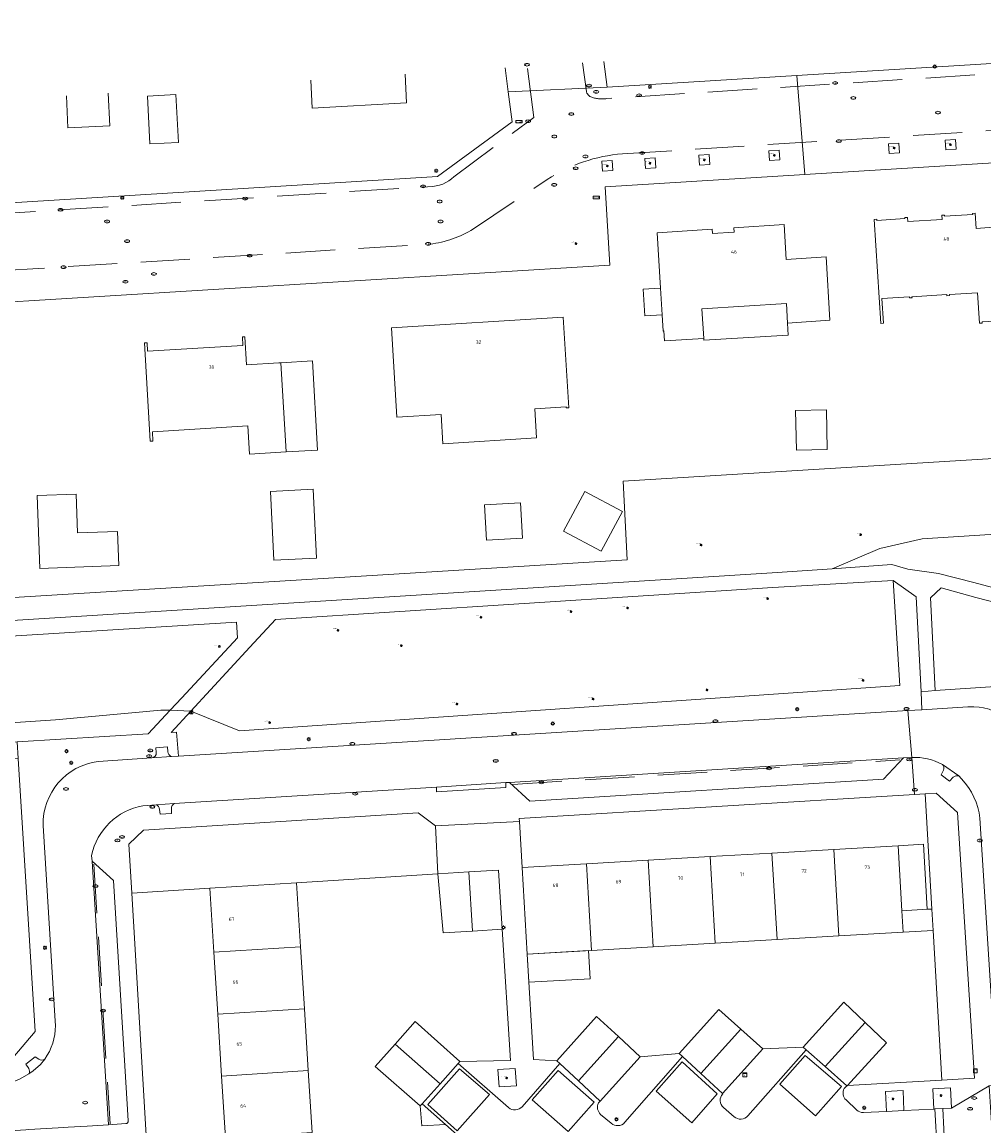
# Model space of a CAD drawing. Header units: metres. Extents: x 162098 to 162858, y 502351 to 503184.
# Tile 94 of 96: x 162604 to 162702, y 503069 to 503181. Entities that reach past the tile are written whole.
import ezdxf
from ezdxf.enums import TextEntityAlignment as Align

# ---------------------------------------------------------------- set-up
doc = ezdxf.new("R2010")
doc.units = ezdxf.units.M
doc.linetypes.add('RI-HWA-SO', pattern=[7.4, 5, -2.4])
for name, color, linetype, lineweight, true_color in [('B-PV-GR-BEPLANTING_CULTUUR_BOSPLANTSOEN-GV', 7, 'Continuous', 13, 0x99cc00), ('B-PV-GR-BEPLANTING_CULTUUR_HEESTERS-GV', 7, 'Continuous', 13, 0x99cc00), ('B-PV-GR-BEPLANTING_CULTUUR_VASTE PLANTENVAK-GV', 7, 'Continuous', 13, 0x99cc00), ('B-PV-GR-BOOM-S', 7, 'Continuous', 13, 0x4c9900), ('B-PV-RI-HWA_GOOT_MOLGOOT-G', 150, 'RI-HWA-SO', 18, 0x007fff)]:
    doc.layers.add(name, color=color, linetype=linetype, lineweight=lineweight, true_color=true_color)
for name, color, linetype, lineweight in [('B-PV-IE-MEUBILAIR-S', 252, 'Continuous', 13), ('B-PV-IE-MEUBILAIR_WEGMEUBILAIR-GV', 252, 'Continuous', 13), ('B-PV-OG-BEBOUWING-GV', 7, 'Continuous', 18), ('B-PV-OG-BEBOUWING-T18', 7, 'Continuous', 18), ('B-PV-OG-BEBOUWING_LUIFEL-GV', 7, 'Continuous', 18), ('B-PV-OG-BEBOUWING_OVERBOUWING-GV', 7, 'Continuous', 18), ('B-PV-OG-BEBOUWING_SCHUUR-GV', 7, 'Continuous', 18), ('B-PV-OG-TERREIN_BEGROEID-GV', 7, 'Continuous', 13), ('B-PV-OG-TERREIN_ERF-GV', 252, 'Continuous', 13), ('B-PV-VH-HALFVERHARDING_SCHELP-GV', 252, 'Continuous', 13), ('B-PV-VH-OPENVERHARDING_BETONELEMENT-GV', 252, 'Continuous', 13), ('B-PV-VH-OPENVERHARDING_BETONSTRAATSTEEN-GV', 252, 'Continuous', 13), ('B-PV-VH-OPENVERHARDING_TEGEL-GV', 252, 'Continuous', 13)]:
    doc.layers.add(name, color=color, linetype=linetype, lineweight=lineweight)
doc.styles.add('NLCS-ISO', font='NLCS-ISO.ttf')
doc.styles.add('NLCS-ISO-M200-T18', font='NLCS-ISO.ttf', dxfattribs={"height": 1.8})

# ---------------------------------------------------------------- blocks, each defined once
blk = doc.blocks.new('SIE-MEUBILAIR_BORD_STRAATNAAM-SO')
blk.add_lwpolyline([(-1.62, -0.62), (1.62, -0.62), (1.62, 0.62), (-1.62, 0.62)], close=True)
at = {"style": 'NLCS-ISO'}
blk.add_text('straat', height=0.75, dxfattribs=at).set_placement((0, 0.08), align=Align.MIDDLE_CENTER)
blk = doc.blocks.new('SIE-MEUBILAIR_BORD_INFORMATIE-SO')
h = blk.add_hatch(color=256)
h.dxf.hatch_style = 1
h.paths.add_polyline_path([(0.13, 0.2), (-0.33, 0.2), (-0.33, 0.08), (-0.13, 0.08), (-0.13, -0.65), (0.13, -0.65)])
h = blk.add_hatch(color=256)
h.dxf.hatch_style = 1
edge = h.paths.add_edge_path()
edge.add_arc((0, 0.5), 0.149, 0, 360)
for points in [[(-0.75, -0.75), (0.75, -0.75), (0.75, 0.75), (-0.75, 0.75)], [(0.13, 0.2), (-0.33, 0.2), (-0.33, 0.08), (-0.13, 0.08), (-0.13, -0.65), (0.13, -0.65)]]:
    blk.add_lwpolyline(points, close=True)
blk.add_circle((0, 0.5), 0.149)
blk = doc.blocks.new('SIE-MEUBILAIR_KAST_TELECOM-SO')
for points in [[(-1, 1), (1, 1), (1, 0.84), (-1, 0.84)], [(-1, 0.76), (1, 0.76), (1, -1), (-1, -1)]]:
    blk.add_lwpolyline(points, close=True)
at = {"style": 'NLCS-ISO'}
blk.add_text('tele', height=0.75, dxfattribs=at).set_placement((0, 0), align=Align.MIDDLE_CENTER)
blk = doc.blocks.new('SIE-MEUBILAIR_KAST_ELEKTRA-SO')
for points in [[(-1, 1), (1, 1), (1, 0.84), (-1, 0.84)], [(-1, 0.76), (1, 0.76), (1, -1), (-1, -1)]]:
    blk.add_lwpolyline(points, close=True)
at = {"style": 'NLCS-ISO'}
blk.add_text('et', height=0.75, dxfattribs=at).set_placement((0, 0), align=Align.MIDDLE_CENTER)
blk = doc.blocks.new('SIE-MEUBILAIR_PAAL_LICHTMAST-SO')
for points in [[(-0.62, 0), (-1, 0)], [(-0.71, 0.71), (-0.44, 0.44)], [(0, 1), (0, 0.62)], [(0.44, 0.44), (0.71, 0.71)], [(1, 0), (0.62, 0)], [(-0.71, -0.71), (-0.44, -0.44)], [(0, -0.62), (0, -1)], [(0.44, -0.44), (0.71, -0.71)]]:
    blk.add_lwpolyline(points)
blk.add_circle((0, 0), 0.5)
blk = doc.blocks.new('SIE-MEUBILAIR_PUT_RIOOLPUT-SO')
blk.add_ellipse((0, 0), major_axis=(1.25, 0), ratio=0.54)
at = {"style": 'NLCS-ISO'}
blk.add_text('ri', height=0.75, dxfattribs=at).set_placement((-0.04, 0.07), align=Align.MIDDLE_CENTER)
blk = doc.blocks.new('SIE-MEUBILAIR_PUT_WATERLEIDINGPUT-SO')
blk.add_ellipse((0, 0), major_axis=(1.25, 0), ratio=0.54)
at = {"style": 'NLCS-ISO'}
blk.add_text('wl', height=0.75, dxfattribs=at).set_placement((-0.14, 0), align=Align.MIDDLE_CENTER)
blk = doc.blocks.new('SIE-MEUBILAIR_PUT_KOLK-SO')
blk.add_ellipse((0, 0), major_axis=(1.25, 0), ratio=0.54)
at = {"style": 'NLCS-ISO'}
blk.add_text('klk', height=0.75, dxfattribs=at).set_placement((0.03, 0), align=Align.MIDDLE_CENTER)
blk = doc.blocks.new('SIE-MEUBILAIR_PUT_BRANDKRAAN-SO')
blk.add_ellipse((0, 0), major_axis=(1.25, 0), ratio=0.54)
at = {"style": 'NLCS-ISO'}
blk.add_text('bk', height=0.75, dxfattribs=at).set_placement((0.03, 0), align=Align.MIDDLE_CENTER)
blk = doc.blocks.new('SIE-MEUBILAIR_PUT_DRAINAGEPUT-SO')
blk.add_ellipse((0, 0), major_axis=(1.25, 0), ratio=0.54)
at = {"style": 'NLCS-ISO'}
blk.add_text('dr', height=0.75, dxfattribs=at).set_placement((0.03, 0), align=Align.MIDDLE_CENTER)
blk = doc.blocks.new('SGR-BOOM_GBKN-SO')
for centre, start, end in [((-0.25, -0.1), 67.1244, 157.1244), ((-0.1, 0.25), 157.1244, 247.1244), ((-0.1, 0.25), 337.1244, 157.1244), ((0.25, 0.1), 247.1244, 337.1244), ((-0.25, -0.1), 157.1244, 337.1244), ((0.1, -0.25), 157.1244, 337.1244), ((0.1, -0.25), 337.1244, 67.1244)]:
    blk.add_arc(centre, 0.188, start, end)
at = {"extrusion": (0, 0, -1)}
blk.add_arc((-0.25, 0.1), 0.188, 22.8756, 202.8756, dxfattribs=at)
at = {"style": 'NLCS-ISO'}
blk.add_attdef('SOORT', text='', height=0.35, dxfattribs=at).set_placement((0, 0.75), align=Align.MIDDLE_RIGHT)

msp = doc.modelspace()

# ---------------------------------------------------------------- linework, layer by layer
at = {"layer": 'B-PV-GR-BEPLANTING_CULTUUR_BOSPLANTSOEN-GV'}
for points in [[(162711.525, 503137.014), (162665.574, 503134.201), (162665.977, 503126.227), (162573.172, 503120.531), (162571.999, 503140.32), (162571.931, 503141.484), (162528.031, 503138.782)], [(162505.767, 503117.813), (162551.122, 503120.809), (162555.021, 503116.899), (162555.345, 503117.001), (162572.052, 503118.063), (162680.714, 503124.884), (162686.803, 503125.311), (162691.678, 503127.36), (162695.968, 503128.329), (162702.884, 503128.776)]]:
    msp.add_lwpolyline(points, dxfattribs=at)
for points in [[(162627.589, 503117.338), (162621.58, 503110.834), (162626.542, 503108.837), (162693.683, 503113.432), (162693.024, 503124.121), (162680.782, 503123.401), (162630.193, 503120.157)], [(162626.221, 503119.86), (162572.099, 503116.521), (162558.231, 503115.663), (162558.824, 503106.69), (162607.836, 503109.929), (162618.55, 503110.935), (162619.48, 503110.921), (162620.667, 503112.194), (162626.334, 503118.272)]]:
    msp.add_lwpolyline(points, close=True, dxfattribs=at)
at = {"layer": 'B-PV-GR-BEPLANTING_CULTUUR_HEESTERS-GV'}
for points in [[(162602.597, 503075.531), (162603.47, 503075.593), (162605.742, 503078.266), (162604.028, 503106.01), (162600.802, 503105.801)], [(162701.303, 503073.516), (162699.573, 503100.513), (162697.402, 503102.473), (162696.269, 503102.405), (162696.954, 503090.711), (162697.077, 503088.533), (162697.97, 503073.322)], [(162615.573, 503092.315), (162623.529, 503092.816), (162632.341, 503093.373), (162646.713, 503094.283), (162646.482, 503099.172), (162644.721, 503100.486), (162616.77, 503098.713), (162615.277, 503097.317)]]:
    msp.add_lwpolyline(points, close=True, dxfattribs=at)
at = {"layer": 'B-PV-GR-BEPLANTING_CULTUUR_VASTE PLANTENVAK-GV'}
for points in [[(162694.025, 503072.259), (162692.232, 503072.162), (162692.351, 503070.135), (162694.107, 503070.219)], [(162698.955, 503070.479), (162698.849, 503072.517), (162697.064, 503072.433), (162697.161, 503070.367), (162697.266, 503070.386), (162698.065, 503070.433)]]:
    msp.add_lwpolyline(points, close=True, dxfattribs=at)
at = {"layer": 'B-PV-IE-MEUBILAIR_WEGMEUBILAIR-GV'}
for points in [[(162692.535, 503168.512), (162692.603, 503167.513), (162693.652, 503167.584), (162693.584, 503168.583)], [(162698.293, 503168.875), (162698.361, 503167.876), (162699.41, 503167.947), (162699.342, 503168.946)], [(162673.26, 503167.342), (162673.328, 503166.343), (162674.377, 503166.414), (162674.309, 503167.413)], [(162680.38, 503167.792), (162680.448, 503166.793), (162681.497, 503166.864), (162681.429, 503167.863)], [(162663.404, 503166.731), (162663.472, 503165.732), (162664.521, 503165.803), (162664.453, 503166.802)], [(162667.764, 503167.006), (162667.832, 503166.007), (162668.881, 503166.078), (162668.813, 503167.077)], [(162652.824, 503074.405), (162652.937, 503072.63), (162654.698, 503072.731), (162654.581, 503074.511)]]:
    msp.add_lwpolyline(points, close=True, dxfattribs=at)
at = {"layer": 'B-PV-OG-BEBOUWING-GV'}
for points in [[(162633.938, 503172.131), (162643.534, 503172.659), (162643.382, 503175.582)], [(162633.781, 503174.971), (162633.938, 503172.131)], [(162608.953, 503173.393), (162609.088, 503170.144), (162613.337, 503170.321), (162613.197, 503173.663)], [(162704.968, 503160.153), (162701.468, 503159.892), (162701.368, 503161.438), (162701.099, 503161.422), (162701.106, 503161.312), (162698.254, 503161.14), (162698.247, 503161.249), (162697.978, 503161.233), (162698.005, 503160.805), (162694.512, 503160.594), (162694.485, 503161.023), (162694.215, 503161.007), (162694.222, 503160.897), (162691.367, 503160.724), (162691.36, 503160.834), (162691.091, 503160.818), (162691.758, 503150.24), (162692.027, 503150.256), (162691.868, 503152.771), (162694.664, 503152.939), (162694.671, 503152.83), (162694.94, 503152.846), (162694.933, 503152.956), (162698.487, 503153.17), (162698.494, 503153.06), (162698.763, 503153.076), (162698.756, 503153.186), (162701.611, 503153.358), (162701.806, 503150.265), (162702.075, 503150.281), (162702.068, 503150.391), (162705.314, 503150.587)]]:
    msp.add_lwpolyline(points, dxfattribs=at)
for points in [[(162620.08, 503173.504), (162617.167, 503173.349), (162617.426, 503168.499), (162620.338, 503168.654)], [(162673.576, 503151.728), (162682.163, 503152.282), (162682.281, 503150.286), (162686.572, 503150.562), (162686.19, 503157.001), (162682.148, 503156.738), (162681.937, 503160.291), (162676.818, 503159.958), (162676.844, 503159.529), (162674.63, 503159.385), (162674.604, 503159.814), (162669.025, 503159.451), (162669.37, 503153.821), (162669.535, 503151.128), (162669.637, 503149.47), (162669.697, 503149.474), (162669.759, 503148.466), (162673.76, 503148.724)], [(162669.37, 503153.821), (162667.61, 503153.713), (162667.775, 503151.02), (162669.535, 503151.128)], [(162641.992, 503149.801), (162642.557, 503140.701), (162647.049, 503140.977), (162647.23, 503138.018), (162656.76, 503138.601), (162656.579, 503141.56), (162659.755, 503141.755), (162659.761, 503141.655), (162660.03, 503141.672), (162659.459, 503150.873)], [(162627.088, 503148.886), (162626.828, 503148.87), (162626.88, 503148.003), (162617.194, 503147.408), (162617.143, 503148.276), (162616.883, 503148.26), (162617.469, 503138.267), (162617.729, 503138.283), (162617.674, 503139.211), (162627.375, 503139.842), (162627.563, 503136.954), (162631.293, 503137.183), (162630.753, 503146.237), (162630.543, 503146.224), (162627.258, 503146.029)], [(162630.753, 503146.237), (162631.293, 503137.183), (162634.487, 503137.374), (162633.947, 503146.428)], [(162683.103, 503141.38), (162683.189, 503137.346), (162686.32, 503137.413), (162686.234, 503141.447)], [(162605.97, 503132.747), (162606.228, 503125.339), (162614.265, 503125.619), (162614.144, 503129.092), (162610.052, 503128.949), (162609.915, 503132.884)], [(162661.654, 503133.172), (162659.501, 503129.138), (162663.325, 503127.096), (162665.479, 503131.13)], [(162681.205, 503087.606), (162687.494, 503087.973), (162686.983, 503096.77), (162680.694, 503096.405)], [(162687.494, 503087.973), (162694.038, 503088.355), (162693.91, 503090.532), (162693.522, 503097.15), (162686.983, 503096.77)], [(162668.115, 503095.675), (162661.825, 503095.309), (162662.336, 503086.505), (162668.626, 503086.872)], [(162668.115, 503095.675), (162668.626, 503086.872), (162674.915, 503087.239), (162674.404, 503096.04)], [(162680.694, 503096.405), (162674.404, 503096.04), (162674.915, 503087.239), (162681.205, 503087.606)], [(162646.713, 503094.283), (162647.242, 503088.278), (162650.251, 503088.469), (162649.869, 503094.485)], [(162652.884, 503094.678), (162649.869, 503094.485), (162650.251, 503088.469), (162653.259, 503088.659)], [(162661.825, 503095.309), (162655.281, 503094.929), (162655.802, 503086.124), (162662.336, 503086.505)], [(162623.935, 503086.309), (162632.746, 503086.856), (162632.341, 503093.373), (162623.529, 503092.816)], [(162633.137, 503080.568), (162632.746, 503086.856), (162623.935, 503086.309), (162624.327, 503080.021)], [(162688.006, 503081.23), (162683.871, 503076.66), (162684.157, 503076.407), (162686.103, 503074.686), (162690.177, 503079.172)], [(162633.528, 503074.28), (162633.137, 503080.568), (162624.327, 503080.021), (162624.719, 503073.733)], [(162659.119, 503074.995), (162661.023, 503073.23), (162665.071, 503077.739), (162662.856, 503079.796), (162658.825, 503075.268)], [(162675.287, 503080.504), (162671.25, 503076.019), (162671.582, 503075.712), (162673.449, 503073.981), (162677.523, 503078.506)], [(162644.414, 503079.29), (162642.382, 503076.987), (162646.931, 503072.956), (162648.767, 503075.023), (162648.944, 503075.222)], [(162692.347, 503077.115), (162690.177, 503079.172), (162686.103, 503074.686), (162688.294, 503072.748), (162688.336, 503072.711), (162688.383, 503072.762), (162688.729, 503073.143)], [(162667.285, 503075.682), (162665.071, 503077.739), (162661.023, 503073.23), (162663.222, 503071.191)], [(162677.523, 503078.506), (162673.449, 503073.981), (162675.649, 503071.943), (162679.758, 503076.508)], [(162640.351, 503074.685), (162644.918, 503070.69), (162645.105, 503070.9), (162646.931, 503072.956), (162642.382, 503076.987)], [(162633.918, 503067.992), (162633.528, 503074.28), (162624.719, 503073.733), (162625.112, 503067.445)]]:
    msp.add_lwpolyline(points, close=True, dxfattribs=at)
at = {"layer": 'B-PV-OG-BEBOUWING_LUIFEL-GV'}
for points in [[(162673.771, 503148.552), (162682.354, 503149.055), (162682.281, 503150.286), (162682.163, 503152.282), (162673.576, 503151.728), (162673.76, 503148.724)], [(162693.522, 503097.15), (162693.91, 503090.532), (162696.477, 503090.683), (162696.089, 503097.301)], [(162655.802, 503086.124), (162655.969, 503083.26), (162662.217, 503083.624), (162662.05, 503086.488)]]:
    msp.add_lwpolyline(points, close=True, dxfattribs=at)
at = {"layer": 'B-PV-OG-BEBOUWING_OVERBOUWING-GV'}
for points in [[(162629.697, 503133.172), (162630.042, 503126.166), (162634.381, 503126.38), (162634.037, 503133.386)], [(162651.447, 503131.794), (162651.648, 503128.205), (162655.318, 503128.41), (162655.117, 503131.999)]]:
    msp.add_lwpolyline(points, close=True, dxfattribs=at)
at = {"layer": 'B-PV-OG-BEBOUWING_SCHUUR-GV'}
msp.add_lwpolyline([(162693.91, 503090.532), (162694.038, 503088.355), (162697.077, 503088.533), (162696.954, 503090.711), (162696.477, 503090.683)], close=True, dxfattribs=at)
at = {"layer": 'B-PV-OG-TERREIN_BEGROEID-GV'}
for points in [[(162694.502, 503125.267), (162697.646, 503124.805), (162701.218, 503123.903), (162705.677, 503122.707), (162708.851, 503122.089), (162711.511, 503122.107), (162710.823, 503122.966), (162710.688, 503123.134), (162707.267, 503129.059), (162706.412, 503129.004), (162702.884, 503128.776), (162695.968, 503128.329), (162691.678, 503127.36), (162686.803, 503125.311), (162692.892, 503125.739)], [(162621.58, 503110.834), (162619.581, 503108.67), (162620.138, 503108.705), (162620.345, 503106.265), (162694.51, 503110.888), (162695.92, 503110.976), (162695.873, 503112.796), (162695.366, 503122.452), (162693.024, 503124.121), (162693.683, 503113.432), (162626.542, 503108.837)], [(162711.319, 503120.816), (162708.054, 503120.816), (162704.989, 503121.477), (162701.439, 503122.384), (162697.911, 503123.35), (162696.821, 503122.331), (162697.307, 503112.932), (162736.67, 503115.544), (162736.438, 503118.928), (162736.214, 503122.797), (162734.749, 503122.574), (162734.084, 503118.158), (162730.707, 503117.42), (162726.532, 503117.433), (162719.436, 503116.828), (162717.559, 503121.264)], [(162619.48, 503110.921), (162618.55, 503110.935), (162607.836, 503109.929), (162558.824, 503106.69), (162558.231, 503115.663), (162555.116, 503115.457), (162555.827, 503104.698), (162603.918, 503107.694), (162617.247, 503108.525)]]:
    msp.add_lwpolyline(points, close=True, dxfattribs=at)
at = {"layer": 'B-PV-OG-TERREIN_ERF-GV'}
for points in [[(162663.606, 503176.867), (162663.942, 503174.278), (162683.216, 503175.463), (162724.509, 503178.003), (162725.224, 503178.02), (162726.727, 503179.415), (162726.742, 503180.88)], [(162582.144, 503171.689), (162585.671, 503161.416), (162646.685, 503165.196), (162654.261, 503170.735), (162653.865, 503173.793), (162653.55, 503176.228)], [(162643.382, 503175.582), (162643.534, 503172.659), (162633.938, 503172.131)], [(162633.938, 503172.131), (162633.781, 503174.971)], [(162613.197, 503173.663), (162613.337, 503170.321), (162609.088, 503170.144), (162608.953, 503173.393)], [(162503.115, 503155.73), (162504.487, 503136.329), (162504.837, 503136.353), (162528.092, 503137.784), (162528.031, 503138.782), (162571.931, 503141.484), (162571.999, 503140.32), (162573.172, 503120.531), (162665.977, 503126.227), (162665.574, 503134.201), (162711.525, 503137.014), (162711.332, 503140.058), (162718.476, 503140.512), (162718.67, 503137.468), (162731.38, 503138.25), (162730.95, 503145.502), (162730.569, 503151.918), (162730.083, 503160.1), (162729.603, 503168.198), (162684.029, 503165.394), (162663.727, 503164.145), (162664.201, 503156.174), (162571.398, 503150.479), (162570.185, 503170.929)], [(162705.314, 503150.587), (162702.068, 503150.391), (162702.075, 503150.281), (162701.806, 503150.265), (162701.611, 503153.358), (162698.756, 503153.186), (162698.763, 503153.076), (162698.494, 503153.06), (162698.487, 503153.17), (162694.933, 503152.956), (162694.94, 503152.846), (162694.671, 503152.83), (162694.664, 503152.939), (162691.868, 503152.771), (162692.027, 503150.256), (162691.758, 503150.24), (162691.091, 503160.818), (162691.36, 503160.834), (162691.367, 503160.724), (162694.222, 503160.897), (162694.215, 503161.007), (162694.485, 503161.023), (162694.512, 503160.594), (162698.005, 503160.805), (162697.978, 503161.233), (162698.247, 503161.249), (162698.254, 503161.14), (162701.106, 503161.312), (162701.099, 503161.422), (162701.368, 503161.438), (162701.468, 503159.892), (162704.968, 503160.153)], [(162651.978, 503064.843), (162647.48, 503068.807), (162645.084, 503068.681), (162644.918, 503070.69), (162640.351, 503074.685), (162642.382, 503076.987), (162644.414, 503079.29), (162648.944, 503075.222), (162654.093, 503075.295), (162653.259, 503088.659), (162650.251, 503088.469), (162647.242, 503088.278), (162646.713, 503094.283), (162632.341, 503093.373), (162632.746, 503086.856), (162633.137, 503080.568), (162633.528, 503074.28), (162633.918, 503067.992)]]:
    msp.add_lwpolyline(points, dxfattribs=at)
for points in [[(162620.08, 503173.504), (162620.338, 503168.654), (162617.426, 503168.499), (162617.167, 503173.349)], [(162669.37, 503153.821), (162669.025, 503159.451), (162674.604, 503159.814), (162674.63, 503159.385), (162676.844, 503159.529), (162676.818, 503159.958), (162681.937, 503160.291), (162682.148, 503156.738), (162686.19, 503157.001), (162686.572, 503150.562), (162682.281, 503150.286), (162682.163, 503152.282), (162673.576, 503151.728), (162673.76, 503148.724), (162669.759, 503148.466), (162669.697, 503149.474), (162669.637, 503149.47), (162669.535, 503151.128), (162667.775, 503151.02), (162667.61, 503153.713)], [(162641.992, 503149.801), (162659.459, 503150.873), (162660.03, 503141.672), (162659.761, 503141.655), (162659.755, 503141.755), (162656.579, 503141.56), (162656.76, 503138.601), (162647.23, 503138.018), (162647.049, 503140.977), (162642.557, 503140.701)], [(162627.088, 503148.886), (162627.258, 503146.029), (162630.543, 503146.224), (162630.753, 503146.237), (162633.947, 503146.428), (162634.487, 503137.374), (162631.293, 503137.183), (162627.563, 503136.954), (162627.375, 503139.842), (162617.674, 503139.211), (162617.729, 503138.283), (162617.469, 503138.267), (162616.883, 503148.26), (162617.143, 503148.276), (162617.194, 503147.408), (162626.88, 503148.003), (162626.828, 503148.87)], [(162683.103, 503141.38), (162686.234, 503141.447), (162686.32, 503137.413), (162683.189, 503137.346)], [(162605.97, 503132.747), (162609.915, 503132.884), (162610.052, 503128.949), (162614.144, 503129.092), (162614.265, 503125.619), (162606.228, 503125.339)], [(162661.654, 503133.172), (162665.479, 503131.13), (162663.325, 503127.096), (162659.501, 503129.138)], [(162697.077, 503088.533), (162696.954, 503090.711), (162696.269, 503102.405), (162695.192, 503102.34), (162654.986, 503099.922), (162655.005, 503099.606), (162655.281, 503094.929), (162661.825, 503095.309), (162668.115, 503095.675), (162674.404, 503096.04), (162680.694, 503096.405), (162686.983, 503096.77), (162693.522, 503097.15), (162693.91, 503090.532), (162694.038, 503088.355), (162687.494, 503087.973), (162681.205, 503087.606), (162674.915, 503087.239), (162668.626, 503086.872), (162662.336, 503086.505), (162655.802, 503086.124), (162656.434, 503075.413), (162658.825, 503075.268), (162662.856, 503079.796), (162665.071, 503077.739), (162667.285, 503075.682), (162671.25, 503076.019), (162675.287, 503080.504), (162677.523, 503078.506), (162679.758, 503076.508), (162683.871, 503076.66), (162688.006, 503081.23), (162690.177, 503079.172), (162692.347, 503077.115), (162688.729, 503073.143), (162688.383, 503072.762), (162697.97, 503073.322)], [(162624.719, 503073.733), (162624.327, 503080.021), (162623.935, 503086.309), (162623.529, 503092.816), (162615.573, 503092.315), (162617.479, 503060.262), (162617.847, 503054.073), (162625.913, 503054.606), (162625.504, 503061.157), (162625.112, 503067.445)]]:
    msp.add_lwpolyline(points, close=True, dxfattribs=at)
at = {"layer": 'B-PV-RI-HWA_GOOT_MOLGOOT-G'}
for points in [[(162648.327, 503165.159), (162656.472, 503171.187), (162655.789, 503176.37)], [(162661.815, 503173.83), (162661.438, 503176.729)], [(162723.481, 503176.921), (162663.89, 503173.107)], [(162580.211, 503171.567), (162581.366, 503167.696), (162582.741, 503163.792), (162582.92, 503163.354), (162583.143, 503162.938), (162583.309, 503162.681), (162585.06, 503160.757), (162585.242, 503160.596), (162585.343, 503160.53), (162585.451, 503160.475), (162585.565, 503160.431), (162585.682, 503160.4), (162585.802, 503160.38), (162585.923, 503160.374), (162586.045, 503160.38), (162646.187, 503164.179), (162646.536, 503164.223), (162646.878, 503164.302), (162647.21, 503164.417), (162647.528, 503164.566), (162647.829, 503164.748), (162648.11, 503164.959), (162648.327, 503165.159)], [(162665.502, 503167.494), (162729.512, 503171.507)], [(162650.321, 503159.851), (162657.841, 503164.885)], [(162586.949, 503154.637), (162645.919, 503158.315)], [(162654.326, 503103.384), (162693.681, 503105.87)], [(162611.729, 503095.274), (162613.37, 503068.865)]]:
    msp.add_lwpolyline(points, dxfattribs=at)
for points in [[(162662.258, 503173.282, -0.2107774), (162661.815, 503173.83)], [(162663.89, 503173.107, -0.1342247), (162662.258, 503173.282)], [(162657.841, 503164.885, -0.1238667), (162665.502, 503167.494)], [(162645.919, 503158.315, 0.1121954), (162650.321, 503159.851)]]:
    msp.add_lwpolyline(points, format="xyb", dxfattribs=at)
at = {"layer": 'B-PV-VH-HALFVERHARDING_SCHELP-GV'}
for points in [[(162705.677, 503122.707), (162701.218, 503123.903), (162697.646, 503124.805), (162694.502, 503125.267), (162692.892, 503125.739), (162686.803, 503125.311), (162680.714, 503124.884), (162572.052, 503118.063)], [(162572.099, 503116.521), (162626.221, 503119.86), (162626.334, 503118.272), (162620.667, 503112.194), (162619.48, 503110.921), (162621.58, 503110.834), (162627.589, 503117.338), (162630.193, 503120.157), (162680.782, 503123.401), (162693.024, 503124.121), (162695.366, 503122.452), (162695.873, 503112.796), (162697.307, 503112.932), (162696.821, 503122.331), (162697.911, 503123.35), (162701.439, 503122.384), (162704.989, 503121.477)]]:
    msp.add_lwpolyline(points, dxfattribs=at)
at = {"layer": 'B-PV-VH-OPENVERHARDING_BETONELEMENT-GV'}
for points in [[(162646.567, 503103.109), (162646.591, 503102.63), (162653.631, 503103.062), (162653.617, 503103.565)], [(162697.49, 503066.181), (162698.269, 503066.216), (162698.065, 503070.433), (162697.266, 503070.386)]]:
    msp.add_lwpolyline(points, close=True, dxfattribs=at)
at = {"layer": 'B-PV-VH-OPENVERHARDING_BETONSTRAATSTEEN-GV'}
for points in [[(162808.496, 503175.157), (162748.512, 503171.473), (162736.693, 503177.773), (162725.224, 503178.02), (162724.509, 503178.003), (162683.216, 503175.463), (162684.029, 503165.394), (162729.603, 503168.198), (162729.685, 503168.203), (162729.833, 503167.286), (162730.409, 503160.833), (162731.822, 503160.901), (162733.565, 503160.985), (162733.604, 503160.338), (162733.98, 503160.312), (162736.104, 503160.45), (162738.95, 503160.637), (162809.144, 503164.957)], [(162653.55, 503176.228), (162653.865, 503173.793), (162663.942, 503174.278), (162663.606, 503176.867)], [(162663.727, 503164.145), (162684.029, 503165.394), (162683.216, 503175.463), (162663.942, 503174.278), (162653.865, 503173.793), (162654.261, 503170.735), (162646.685, 503165.196), (162585.671, 503161.416), (162582.144, 503171.689)], [(162570.185, 503170.929), (162571.398, 503150.479), (162664.201, 503156.174), (162663.727, 503164.145)], [(162704.203, 503110.269), (162702.778, 503111.02), (162702.201, 503111.156), (162701.749, 503111.233), (162701.227, 503111.271), (162700.612, 503111.276), (162695.92, 503110.976), (162694.51, 503110.888), (162694.907, 503106.132)], [(162616.705, 503101.192), (162618.061, 503101.3), (162619.905, 503101.433), (162646.567, 503103.109), (162653.617, 503103.565), (162653.995, 503103.577), (162694.085, 503106.08), (162694.907, 503106.132), (162694.51, 503110.888), (162620.345, 503106.265), (162619.617, 503106.224), (162617.629, 503106.079), (162612.168, 503105.7)], [(162619.24, 503106.699), (162619.201, 503107.199), (162618.023, 503107.105), (162618.071, 503106.62)], [(162617.629, 503106.079), (162619.617, 503106.224)], [(162698.131, 503104.811), (162697.902, 503104.365), (162698.74, 503103.724), (162699.125, 503104.101)], [(162699.692, 503104.25), (162698.027, 503105.412)], [(162698.027, 503105.412), (162699.692, 503104.25), (162699.98, 503103.943)], [(162619.905, 503101.433), (162618.061, 503101.3)], [(162618.399, 503100.828), (162618.454, 503100.347), (162619.62, 503100.42), (162619.618, 503100.919)], [(162606.572, 503099.21), (162607.793, 503079.31)], [(162701.84, 503099.933), (162703.567, 503072.794), (162704.021, 503065.758), (162704.052, 503065.358), (162706.591, 503025.596), (162706.634, 503024.87), (162707.686, 503009.337), (162707.686, 503008.371), (162707.865, 503005.409), (162709.363, 502982.567), (162716.196, 502982.98), (162718.348, 502983.133), (162749.949, 502985.021), (162752.287, 502985.18), (162779.775, 502986.83)], [(162524.375, 503062.474), (162524.674, 503062.688), (162525.551, 503063.113), (162526.615, 503063.436), (162528.264, 503063.569), (162568.355, 503066.03), (162570.775, 503066.165), (162577.5, 503066.587), (162580.374, 503066.765), (162580.687, 503066.784), (162591.374, 503067.445), (162591.728, 503067.466), (162604.801, 503068.268), (162605.098, 503068.287), (162608.1, 503068.48), (162609.105, 503068.543), (162611.037, 503068.64), (162613.226, 503068.774), (162611.545, 503095.593)], [(162611.545, 503095.593), (162611.5, 503096.167)], [(162615.225, 503069.187), (162615.148, 503070.319), (162613.73, 503093.603), (162611.545, 503095.593), (162613.226, 503068.774), (162614.969, 503068.894)], [(162688.046, 503072.467), (162688.294, 503072.748), (162686.103, 503074.686), (162684.157, 503076.407), (162678.252, 503069.692)], [(162606.989, 503075.842), (162606.726, 503075.46), (162606.297, 503074.906), (162605.57, 503074.266), (162605.113, 503073.964), (162604.221, 503073.432), (162603.506, 503073.157), (162602.698, 503072.962), (162601.967, 503072.898), (162600.305, 503072.791), (162597.735, 503072.642), (162589.972, 503072.151), (162589.361, 503072.111), (162585.789, 503071.891), (162577.219, 503071.373), (162573.667, 503071.152), (162566.407, 503070.664), (162527.512, 503068.241), (162527.26, 503068.249), (162526.611, 503068.269), (162525.439, 503068.447), (162524.273, 503068.888)], [(162606.129, 503075.435), (162605.744, 503075.696), (162604.822, 503074.948), (162605.101, 503074.494)], [(162605.113, 503073.964), (162605.57, 503074.266), (162606.297, 503074.906), (162606.726, 503075.46)], [(162675.684, 503071.91), (162675.649, 503071.943), (162673.449, 503073.981), (162671.582, 503075.712), (162665.726, 503069.026)], [(162653.907, 503070.525), (162648.767, 503075.023), (162646.931, 503072.956), (162645.105, 503070.9), (162647.48, 503068.807), (162651.978, 503064.843)], [(162663.046, 503070.999), (162663.222, 503071.191), (162661.023, 503073.23), (162659.119, 503074.995), (162655.278, 503070.616)], [(162689.327, 503070.271), (162688.228, 503071.301)], [(162664.33, 503068.924), (162663.269, 503069.827)], [(162676.837, 503069.599), (162675.756, 503070.544)], [(162677.401, 503065.113), (162678.953, 503065.197), (162697.49, 503066.181), (162697.266, 503070.386), (162697.161, 503070.367), (162694.107, 503070.219), (162692.351, 503070.135), (162689.998, 503070.024)]]:
    msp.add_lwpolyline(points, dxfattribs=at)
for points in [[(162619.617, 503106.224, -0.2979606), (162619.24, 503106.699)], [(162612.168, 503105.7, 0.3890342), (162606.572, 503099.21)], [(162618.071, 503106.62, -0.4140397), (162617.629, 503106.079)], [(162694.907, 503106.132, -0.1262172), (162698.027, 503105.412)], [(162698.027, 503105.412, -0.3425815), (162698.131, 503104.811)], [(162699.125, 503104.101, -0.2345893), (162699.692, 503104.25)], [(162699.98, 503103.943, -0.1625532), (162701.84, 503099.933)], [(162611.5, 503096.167, -0.3087006), (162616.705, 503101.192)], [(162618.061, 503101.3, -0.35082), (162618.399, 503100.828)], [(162619.618, 503100.919, -0.2981376), (162619.905, 503101.433)], [(162607.793, 503079.31, -0.1527705), (162606.989, 503075.842)], [(162606.726, 503075.46, -0.3098309), (162606.129, 503075.435)], [(162605.101, 503074.494, -0.2717302), (162605.113, 503073.964)], [(162675.756, 503070.544, -0.4407132), (162675.684, 503071.91)], [(162688.228, 503071.301, -0.3446708), (162688.046, 503072.467)], [(162663.269, 503069.827, -0.3319087), (162663.046, 503070.999)], [(162655.278, 503070.616, -0.4149887), (162653.907, 503070.525)], [(162678.252, 503069.692, -0.4134531), (162676.837, 503069.599)], [(162689.998, 503070.024, -0.2008569), (162689.327, 503070.271)], [(162614.969, 503068.894, 0.4170693), (162615.225, 503069.187)], [(162665.726, 503069.026, -0.4111779), (162664.33, 503068.924)]]:
    msp.add_lwpolyline(points, format="xyb", dxfattribs=at)
for points in [[(162694.085, 503106.08), (162653.995, 503103.577), (162656.066, 503101.687), (162692.053, 503103.918)], [(162684.075, 503075.829), (162681.483, 503072.895), (162685.121, 503069.692), (162687.765, 503072.664)], [(162684.075, 503075.829), (162687.765, 503072.664), (162685.121, 503069.692), (162681.483, 503072.895)], [(162648.929, 503074.481), (162645.687, 503070.825), (162648.693, 503068.147), (162651.95, 503071.845)], [(162645.687, 503070.825), (162648.929, 503074.481), (162651.95, 503071.845), (162648.693, 503068.147)], [(162658.949, 503074.305), (162656.307, 503071.307), (162659.971, 503068.109), (162662.606, 503071.074)], [(162658.949, 503074.305), (162662.606, 503071.074), (162659.971, 503068.109), (162656.307, 503071.307)], [(162671.543, 503075.163), (162668.927, 503072.204), (162672.557, 503068.991), (162675.133, 503071.927)], [(162671.543, 503075.163), (162675.133, 503071.927), (162672.557, 503068.991), (162668.927, 503072.204)]]:
    msp.add_lwpolyline(points, close=True, dxfattribs=at)
at = {"layer": 'B-PV-VH-OPENVERHARDING_TEGEL-GV'}
for points in [[(162736.67, 503115.544), (162697.307, 503112.932), (162695.873, 503112.796), (162695.92, 503110.976), (162700.612, 503111.276), (162701.227, 503111.271), (162701.749, 503111.233), (162702.201, 503111.156), (162702.778, 503111.02)], [(162619.617, 503106.224), (162620.345, 503106.265), (162620.138, 503108.705), (162619.581, 503108.67), (162621.58, 503110.834), (162619.48, 503110.921), (162617.247, 503108.525), (162603.918, 503107.694), (162604.028, 503106.01), (162605.742, 503078.266), (162603.47, 503075.593), (162602.597, 503075.531), (162600.463, 503075.393), (162600.347, 503078.06)], [(162618.071, 503106.62), (162618.023, 503107.105), (162619.201, 503107.199), (162619.24, 503106.699)], [(162612.168, 503105.7), (162617.629, 503106.079)], [(162617.479, 503060.262), (162615.573, 503092.315), (162615.277, 503097.317), (162616.77, 503098.713), (162644.721, 503100.486), (162646.482, 503099.172), (162655.005, 503099.606), (162654.986, 503099.922), (162695.192, 503102.34), (162694.907, 503106.132), (162694.085, 503106.08), (162692.053, 503103.918), (162656.066, 503101.687), (162653.995, 503103.577), (162653.617, 503103.565), (162653.631, 503103.062), (162646.591, 503102.63), (162646.567, 503103.109), (162619.905, 503101.433)], [(162694.907, 503106.132), (162695.192, 503102.34), (162696.269, 503102.405), (162697.402, 503102.473), (162699.573, 503100.513), (162701.303, 503073.516), (162697.97, 503073.322), (162688.383, 503072.762), (162688.336, 503072.711), (162688.294, 503072.748), (162688.046, 503072.467)], [(162699.125, 503104.101), (162698.74, 503103.724), (162697.902, 503104.365), (162698.131, 503104.811)], [(162699.98, 503103.943), (162699.692, 503104.25)], [(162618.061, 503101.3), (162616.705, 503101.192)], [(162619.618, 503100.919), (162619.62, 503100.42), (162618.454, 503100.347), (162618.399, 503100.828)], [(162607.793, 503079.31), (162606.572, 503099.21)], [(162655.005, 503099.606), (162646.482, 503099.172), (162646.713, 503094.283), (162649.869, 503094.485), (162652.884, 503094.678), (162653.259, 503088.659), (162654.093, 503075.295), (162648.944, 503075.222), (162648.767, 503075.023), (162653.907, 503070.525)], [(162655.278, 503070.616), (162659.119, 503074.995), (162658.825, 503075.268), (162656.434, 503075.413), (162655.802, 503086.124), (162655.281, 503094.929), (162655.005, 503099.606)], [(162689.998, 503070.024), (162692.351, 503070.135), (162692.232, 503072.162), (162694.025, 503072.259), (162694.107, 503070.219), (162697.161, 503070.367), (162697.064, 503072.433), (162698.849, 503072.517), (162698.955, 503070.479), (162702.787, 503072.724), (162703.567, 503072.794), (162701.84, 503099.933)], [(162611.5, 503096.167), (162611.545, 503095.593), (162613.73, 503093.603), (162615.148, 503070.319), (162615.225, 503069.187)], [(162678.252, 503069.692), (162684.157, 503076.407), (162683.871, 503076.66), (162679.758, 503076.508), (162675.649, 503071.943), (162675.684, 503071.91)], [(162527.512, 503068.241), (162566.407, 503070.664), (162566.39, 503071.151), (162573.609, 503071.653), (162573.47, 503074.113), (162577.033, 503074.339), (162577.203, 503071.849), (162585.765, 503072.402), (162585.633, 503074.89), (162589.187, 503075.09), (162589.361, 503072.111), (162589.972, 503072.151), (162589.951, 503072.648), (162597.711, 503073.118), (162597.564, 503075.607), (162600.135, 503075.787), (162600.305, 503072.791), (162601.967, 503072.898), (162602.698, 503072.962), (162603.506, 503073.157), (162604.221, 503073.432), (162605.113, 503073.964)], [(162605.101, 503074.494), (162604.822, 503074.948), (162605.744, 503075.696), (162606.129, 503075.435)], [(162606.726, 503075.46), (162606.989, 503075.842)], [(162665.726, 503069.026), (162671.582, 503075.712), (162671.25, 503076.019), (162667.285, 503075.682), (162663.222, 503071.191), (162663.046, 503070.999)], [(162688.228, 503071.301), (162689.327, 503070.271)], [(162663.269, 503069.827), (162664.33, 503068.924)], [(162675.756, 503070.544), (162676.837, 503069.599)], [(162614.969, 503068.894), (162613.226, 503068.774), (162611.037, 503068.64)]]:
    msp.add_lwpolyline(points, dxfattribs=at)
for points in [[(162619.24, 503106.699, 0.2979606), (162619.617, 503106.224)], [(162606.572, 503099.21, -0.3890342), (162612.168, 503105.7)], [(162617.629, 503106.079, 0.4140397), (162618.071, 503106.62)], [(162698.027, 503105.412, 0.1262172), (162694.907, 503106.132)], [(162698.131, 503104.811, 0.3425815), (162698.027, 503105.412)], [(162699.692, 503104.25, 0.2345893), (162699.125, 503104.101)], [(162701.84, 503099.933, 0.1625532), (162699.98, 503103.943)], [(162616.705, 503101.192, 0.3087006), (162611.5, 503096.167)], [(162618.399, 503100.828, 0.35082), (162618.061, 503101.3)], [(162619.905, 503101.433, 0.2981376), (162619.618, 503100.919)], [(162606.989, 503075.842, 0.1527705), (162607.793, 503079.31)], [(162606.129, 503075.435, 0.3098309), (162606.726, 503075.46)], [(162605.113, 503073.964, 0.2717302), (162605.101, 503074.494)], [(162675.684, 503071.91, 0.4407132), (162675.756, 503070.544)], [(162688.046, 503072.467, 0.3446708), (162688.228, 503071.301)], [(162663.046, 503070.999, 0.3319087), (162663.269, 503069.827)], [(162653.907, 503070.525, 0.4149887), (162655.278, 503070.616)], [(162676.837, 503069.599, 0.4134531), (162678.252, 503069.692)], [(162689.327, 503070.271, 0.2008569), (162689.998, 503070.024)], [(162615.225, 503069.187, -0.4170693), (162614.969, 503068.894)], [(162664.33, 503068.924, 0.4111779), (162665.726, 503069.026)]]:
    msp.add_lwpolyline(points, format="xyb", dxfattribs=at)
for points in [[(162702.787, 503072.724), (162698.955, 503070.479), (162698.065, 503070.433), (162698.269, 503066.216), (162700.599, 503066.314), (162703.237, 503065.695)], [(162645.105, 503070.9), (162644.918, 503070.69), (162645.084, 503068.681), (162647.48, 503068.807)]]:
    msp.add_lwpolyline(points, close=True, dxfattribs=at)

# ---------------------------------------------------------------- block references
at = {"layer": 'B-PV-GR-BOOM-S', "xscale": 0.2, "yscale": 0.2, "zscale": 0.2}
for p in [(162698.85, 503168.424), (162680.921, 503167.345), (162693.121, 503168.087), (162663.948, 503166.258), (162668.299, 503166.536), (162673.826, 503166.873), (162660.775, 503158.359), (162689.724, 503128.753), (162673.49, 503127.731), (162680.242, 503122.262), (162666, 503121.316), (162651.098, 503120.367), (162660.263, 503120.944), (162636.546, 503119.054), (162624.504, 503117.403), (162642.991, 503117.475), (162689.965, 503113.97), (162674.095, 503112.971), (162648.659, 503111.54), (162662.506, 503112.074), (162629.601, 503109.665), (162653.716, 503073.536), (162697.892, 503071.75), (162693.005, 503071.413)]:
    msp.add_blockref('SGR-BOOM_GBKN-SO', p, dxfattribs=at).add_auto_attribs({'SOORT': '****%%c***m'})
at = {"layer": 'B-PV-IE-MEUBILAIR-S', "xscale": 0.2, "yscale": 0.2, "zscale": 0.2}
for name, p in [('SIE-MEUBILAIR_PUT_KOLK-SO', (162655.778, 503176.546)), ('SIE-MEUBILAIR_PAAL_LICHTMAST-SO', (162697.246, 503176.371)), ('SIE-MEUBILAIR_PUT_DRAINAGEPUT-SO', (162662.086, 503174.421)), ('SIE-MEUBILAIR_PAAL_LICHTMAST-SO', (162668.285, 503174.297)), ('SIE-MEUBILAIR_PUT_KOLK-SO', (162687.122, 503174.691)), ('SIE-MEUBILAIR_PUT_DRAINAGEPUT-SO', (162662.82, 503173.789)), ('SIE-MEUBILAIR_PUT_KOLK-SO', (162667.189, 503173.435)), ('SIE-MEUBILAIR_PUT_RIOOLPUT-SO', (162688.964, 503173.167)), ('SIE-MEUBILAIR_PUT_RIOOLPUT-SO', (162697.578, 503171.671)), ('SIE-MEUBILAIR_BORD_STRAATNAAM-SO', (162654.955, 503170.753)), ('SIE-MEUBILAIR_PUT_DRAINAGEPUT-SO', (162655.899, 503170.799)), ('SIE-MEUBILAIR_PUT_RIOOLPUT-SO', (162660.291, 503171.531)), ('SIE-MEUBILAIR_PUT_RIOOLPUT-SO', (162658.555, 503169.246)), ('SIE-MEUBILAIR_PUT_KOLK-SO', (162687.487, 503168.781)), ('SIE-MEUBILAIR_PUT_DRAINAGEPUT-SO', (162661.723, 503167.214)), ('SIE-MEUBILAIR_PUT_KOLK-SO', (162667.5, 503167.57)), ('SIE-MEUBILAIR_PUT_DRAINAGEPUT-SO', (162660.725, 503166.017)), ('SIE-MEUBILAIR_PAAL_LICHTMAST-SO', (162646.54, 503165.77)), ('SIE-MEUBILAIR_PUT_KOLK-SO', (162645.211, 503164.175)), ('SIE-MEUBILAIR_PUT_WATERLEIDINGPUT-SO', (162658.549, 503164.329)), ('SIE-MEUBILAIR_PAAL_LICHTMAST-SO', (162614.618, 503163.027)), ('SIE-MEUBILAIR_PUT_KOLK-SO', (162627.116, 503162.936)), ('SIE-MEUBILAIR_BORD_STRAATNAAM-SO', (162662.821, 503163.043)), ('SIE-MEUBILAIR_PUT_KOLK-SO', (162608.342, 503161.799)), ('SIE-MEUBILAIR_PUT_RIOOLPUT-SO', (162646.893, 503162.64)), ('SIE-MEUBILAIR_PUT_RIOOLPUT-SO', (162613.07, 503160.609)), ('SIE-MEUBILAIR_PUT_RIOOLPUT-SO', (162646.99, 503160.61)), ('SIE-MEUBILAIR_PUT_RIOOLPUT-SO', (162615.105, 503158.61)), ('SIE-MEUBILAIR_PUT_KOLK-SO', (162645.721, 503158.331)), ('SIE-MEUBILAIR_PUT_KOLK-SO', (162627.574, 503157.133)), ('SIE-MEUBILAIR_PUT_KOLK-SO', (162608.645, 503155.969)), ('SIE-MEUBILAIR_PUT_WATERLEIDINGPUT-SO', (162617.834, 503155.272)), ('SIE-MEUBILAIR_PUT_BRANDKRAAN-SO', (162614.936, 503154.486)), ('SIE-MEUBILAIR_PAAL_LICHTMAST-SO', (162683.256, 503111.032)), ('SIE-MEUBILAIR_PUT_KOLK-SO', (162694.383, 503111.058)), ('SIE-MEUBILAIR_BORD_INFORMATIE-SO', (162621.635, 503110.712)), ('SIE-MEUBILAIR_PAAL_LICHTMAST-SO', (162658.393, 503109.575)), ('SIE-MEUBILAIR_PUT_KOLK-SO', (162674.945, 503109.813)), ('SIE-MEUBILAIR_PAAL_LICHTMAST-SO', (162633.581, 503107.98)), ('SIE-MEUBILAIR_PUT_KOLK-SO', (162654.463, 503108.532)), ('SIE-MEUBILAIR_PAAL_LICHTMAST-SO', (162608.954, 503106.762)), ('SIE-MEUBILAIR_PUT_KOLK-SO', (162617.464, 503106.821)), ('SIE-MEUBILAIR_PUT_KOLK-SO', (162638.016, 503107.501)), ('SIE-MEUBILAIR_PAAL_LICHTMAST-SO', (162609.426, 503105.565)), ('SIE-MEUBILAIR_PUT_KOLK-SO', (162617.358, 503106.25)), ('SIE-MEUBILAIR_PUT_RIOOLPUT-SO', (162652.599, 503105.766)), ('SIE-MEUBILAIR_PUT_KOLK-SO', (162694.654, 503105.922)), ('SIE-MEUBILAIR_PUT_KOLK-SO', (162680.394, 503105.008)), ('SIE-MEUBILAIR_PUT_KOLK-SO', (162657.23, 503103.586)), ('SIE-MEUBILAIR_PUT_RIOOLPUT-SO', (162608.89, 503102.916)), ('SIE-MEUBILAIR_PUT_KOLK-SO', (162638.308, 503102.433)), ('SIE-MEUBILAIR_PUT_BRANDKRAAN-SO', (162695.232, 503102.838)), ('SIE-MEUBILAIR_PUT_KOLK-SO', (162617.674, 503101.094)), ('SIE-MEUBILAIR_PUT_WATERLEIDINGPUT-SO', (162614.124, 503097.685)), ('SIE-MEUBILAIR_PUT_WATERLEIDINGPUT-SO', (162614.594, 503098.034)), ('SIE-MEUBILAIR_PUT_KOLK-SO', (162701.827, 503097.678)), ('SIE-MEUBILAIR_PUT_KOLK-SO', (162611.886, 503093.043)), ('SIE-MEUBILAIR_PAAL_LICHTMAST-SO', (162653.4, 503088.831)), ('SIE-MEUBILAIR_PAAL_LICHTMAST-SO', (162606.755, 503086.778)), ('SIE-MEUBILAIR_PUT_KOLK-SO', (162607.441, 503081.525)), ('SIE-MEUBILAIR_PUT_KOLK-SO', (162612.662, 503080.383)), ('SIE-MEUBILAIR_KAST_TELECOM-SO', (162701.375, 503074.271)), ('SIE-MEUBILAIR_KAST_ELEKTRA-SO', (162677.93, 503073.849)), ('SIE-MEUBILAIR_PUT_RIOOLPUT-SO', (162610.846, 503071.028)), ('SIE-MEUBILAIR_PUT_WATERLEIDINGPUT-SO', (162701.265, 503071.495)), ('SIE-MEUBILAIR_PAAL_LICHTMAST-SO', (162690.077, 503070.49)), ('SIE-MEUBILAIR_PUT_WATERLEIDINGPUT-SO', (162700.842, 503070.408)), ('SIE-MEUBILAIR_PAAL_LICHTMAST-SO', (162664.885, 503069.332))]:
    msp.add_blockref(name, p, dxfattribs=at)

# ---------------------------------------------------------------- texts
at = {"layer": 'B-PV-OG-BEBOUWING-T18', "style": 'NLCS-ISO-M200-T18'}
for s, p in [('48', (162698.43, 503158.827)), ('46', (162676.823, 503157.523)), ('32', (162650.854, 503148.341)), ('30', (162623.698, 503145.804)), ('71', (162677.665, 503094.225)), ('72', (162683.955, 503094.591)), ('73', (162690.37, 503094.964)), ('68', (162658.672, 503093.121)), ('69', (162665.086, 503093.493)), ('70', (162671.376, 503093.859)), ('67', (162625.73, 503089.689)), ('66', (162626.127, 503083.289)), ('65', (162626.519, 503077.001)), ('64', (162626.91, 503070.713))]:
    msp.add_text(s, height=0.36, rotation=3.5, dxfattribs=at).set_placement(p, align=Align.MIDDLE)

doc.saveas('drawing.dxf')
